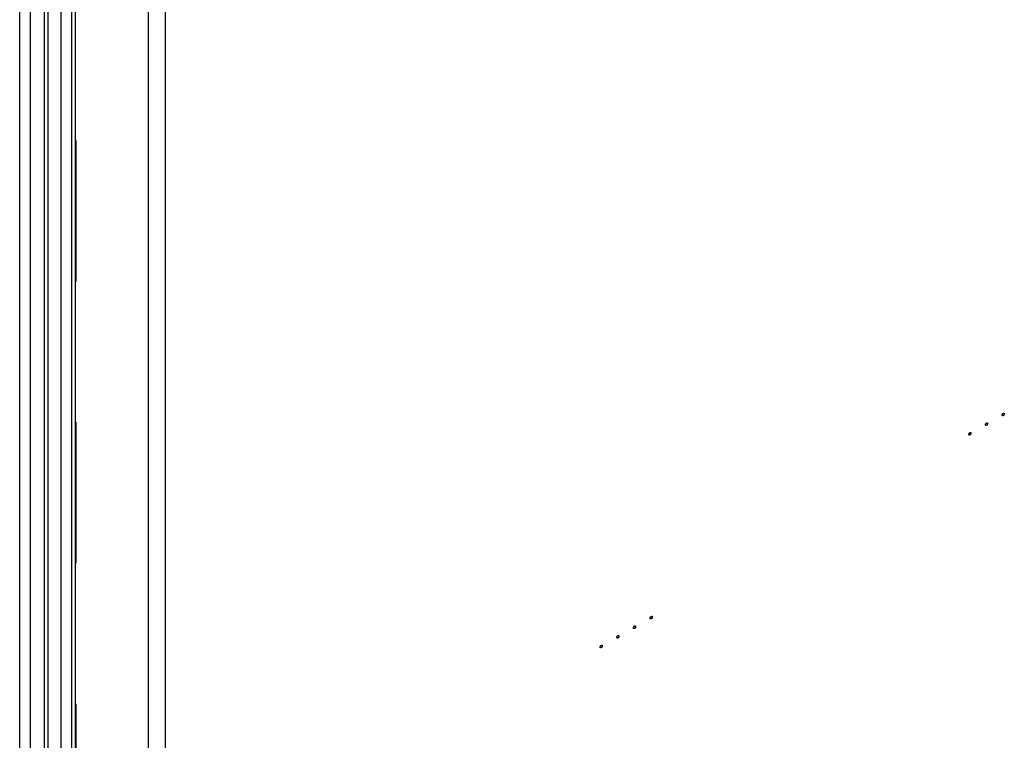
# Model space of a CAD drawing. Header units: inches. Extents: x 5 to 265, y 5 to 171.
# Tile 124 of 212: x 203 to 213, y 108 to 116. Entities that reach past the tile are written whole.
import ezdxf

# ---------------------------------------------------------------- set-up
doc = ezdxf.new("R2010")
doc.units = ezdxf.units.IN
doc.header["$LTSCALE"] = 14.96
doc.header["$MEASUREMENT"] = 0
doc.linetypes.add('HIDDEN', pattern=[0.2, 0.1, -0.1])
doc.layers.get('0').update_dxf_attribs({"linetype": 'CONTINUOUS'})
doc.layers.add('08_ALL_COSMETICS', color=7, linetype='CONTINUOUS')
doc.layers.add('DEFAULT_2', color=7, linetype='HIDDEN')

msp = doc.modelspace()

# ---------------------------------------------------------------- linework, layer by layer
at = {"color": 7, "linetype": 'Continuous'}
for p, q in [((203.9702, 129.2727), (203.9702, 63.136)), ((204.1526, 129.2727), (204.1526, 63.136)), ((202.6075, 84.3644), (202.6075, 128.5862)), ((202.7234, 84.6748), (202.7234, 128.5192)), ((202.8709, 81.7952), (202.8709, 128.4341)), ((202.9087, 81.7426), (202.9087, 128.4122)), ((203.0446, 128.3338), (203.0446, 65.826)), ((203.1609, 65.2161), (203.1609, 128.1553)), ((203.1987, 65.1634), (203.1987, 128.1362))]:
    msp.add_line(p, q, dxfattribs=at)
at = {"layer": '08_ALL_COSMETICS', "color": 7, "linetype": 'HIDDEN'}
for points in [[(213.0473, 111.6611), (213.0469, 111.6609), (213.0464, 111.6607), (213.0457, 111.6604), (213.0454, 111.6602), (213.0451, 111.6601), (213.0448, 111.66), (213.0445, 111.6599), (213.044, 111.6598), (213.0436, 111.6597), (213.0432, 111.6597), (213.043, 111.6596), (213.0427, 111.6596), (213.0424, 111.6596), (213.042, 111.6596), (213.0416, 111.6596), (213.0413, 111.6597), (213.041, 111.6596), (213.0408, 111.6598), (213.0405, 111.6599), (213.0401, 111.66), (213.0398, 111.6601), (213.0395, 111.6602), (213.0393, 111.6603), (213.0391, 111.6605), (213.0389, 111.6606), (213.0386, 111.6609), (213.0383, 111.6611), (213.0381, 111.6613), (213.0379, 111.6615), (213.0377, 111.6617), (213.0376, 111.6619), (213.0374, 111.6623), (213.0371, 111.6626), (213.037, 111.6629), (213.0368, 111.6631), (213.0368, 111.6634), (213.0366, 111.6637), (213.0365, 111.6641), (213.0364, 111.6646), (213.0363, 111.6649), (213.0362, 111.6652), (213.0362, 111.6655), (213.0361, 111.6659), (213.0361, 111.6664), (213.036, 111.6669), (213.036, 111.6673), (213.0359, 111.6676), (213.036, 111.668), (213.036, 111.6684), (213.0361, 111.669), (213.0361, 111.6695), (213.0362, 111.67), (213.0362, 111.6703), (213.0363, 111.6706), (213.0364, 111.6711), (213.0365, 111.6717), (213.0367, 111.6724), (213.0368, 111.6731), (213.0371, 111.6738), (213.0373, 111.6745), (213.0376, 111.6752), (213.0378, 111.676), (213.0382, 111.6767), (213.0386, 111.6774), (213.0389, 111.6781), (213.0393, 111.6788), (213.0397, 111.6794), (213.0401, 111.6801), (213.0406, 111.6807), (213.041, 111.6814), (213.0415, 111.682), (213.042, 111.6826), (213.0424, 111.6831), (213.0429, 111.6837), (213.0435, 111.6842), (213.044, 111.6847), (213.0444, 111.6851), (213.0448, 111.6854), (213.045, 111.6857), (213.0453, 111.6859), (213.0457, 111.6861), (213.0463, 111.6866), (213.0469, 111.687), (213.0473, 111.6872)], [(213.0473, 111.6872), (213.0476, 111.6874), (213.0482, 111.6877), (213.0488, 111.688), (213.0492, 111.6881), (213.0495, 111.6883), (213.0497, 111.6883), (213.0501, 111.6884), (213.0505, 111.6885), (213.051, 111.6886), (213.0513, 111.6887), (213.0516, 111.6888), (213.0518, 111.6887), (213.0522, 111.6887), (213.0526, 111.6887), (213.053, 111.6887), (213.0533, 111.6887), (213.0535, 111.6887), (213.0538, 111.6886), (213.054, 111.6885), (213.0544, 111.6883), (213.0548, 111.6882), (213.0551, 111.6881), (213.0553, 111.688), (213.0554, 111.6879), (213.0557, 111.6877), (213.056, 111.6874), (213.0563, 111.6872), (213.0565, 111.687), (213.0567, 111.6869), (213.0568, 111.6866), (213.057, 111.6864), (213.0572, 111.686), (213.0574, 111.6857), (213.0576, 111.6854), (213.0577, 111.6852), (213.0578, 111.685), (213.0579, 111.6846), (213.058, 111.6842), (213.0582, 111.6838), (213.0583, 111.6834), (213.0584, 111.6832), (213.0584, 111.6828), (213.0584, 111.6824), (213.0585, 111.6819), (213.0585, 111.6814), (213.0586, 111.681), (213.0586, 111.6807), (213.0586, 111.6804), (213.0585, 111.6799), (213.0585, 111.6794), (213.0584, 111.6788), (213.0584, 111.6784), (213.0584, 111.678), (213.0583, 111.6777), (213.0582, 111.6772), (213.0581, 111.6766), (213.0579, 111.6759), (213.0578, 111.6752), (213.0575, 111.6745), (213.0572, 111.6738), (213.0569, 111.6731), (213.0567, 111.6724), (213.0563, 111.6717), (213.056, 111.671), (213.0556, 111.6703), (213.0553, 111.6695), (213.0548, 111.6689), (213.0544, 111.6682), (213.054, 111.6676), (213.0536, 111.6669), (213.0531, 111.6664), (213.0526, 111.6658), (213.0521, 111.6652), (213.0516, 111.6646), (213.0511, 111.6641), (213.0506, 111.6636), (213.0501, 111.6632), (213.0498, 111.6629), (213.0495, 111.6626), (213.0492, 111.6625), (213.0489, 111.6622), (213.0482, 111.6617), (213.0476, 111.6614), (213.0473, 111.6611)], [(212.8705, 111.559), (212.8701, 111.5589), (212.8696, 111.5586), (212.8689, 111.5583), (212.8686, 111.5582), (212.8683, 111.558), (212.868, 111.558), (212.8677, 111.5579), (212.8672, 111.5578), (212.8668, 111.5577), (212.8665, 111.5576), (212.8662, 111.5575), (212.8659, 111.5576), (212.8656, 111.5576), (212.8652, 111.5576), (212.8648, 111.5576), (212.8645, 111.5576), (212.8642, 111.5576), (212.864, 111.5577), (212.8637, 111.5578), (212.8634, 111.5579), (212.863, 111.5581), (212.8627, 111.5582), (212.8625, 111.5582), (212.8623, 111.5584), (212.8621, 111.5586), (212.8618, 111.5588), (212.8615, 111.5591), (212.8613, 111.5593), (212.8611, 111.5594), (212.861, 111.5596), (212.8608, 111.5599), (212.8606, 111.5602), (212.8604, 111.5606), (212.8602, 111.5609), (212.86, 111.561), (212.86, 111.5613), (212.8599, 111.5617), (212.8597, 111.5621), (212.8596, 111.5625), (212.8595, 111.5629), (212.8594, 111.5631), (212.8594, 111.5634), (212.8593, 111.5638), (212.8593, 111.5643), (212.8592, 111.5649), (212.8592, 111.5653), (212.8592, 111.5656), (212.8592, 111.5659), (212.8592, 111.5663), (212.8593, 111.5669), (212.8593, 111.5675), (212.8594, 111.5679), (212.8594, 111.5682), (212.8595, 111.5686), (212.8596, 111.5691), (212.8597, 111.5696), (212.8599, 111.5703), (212.86, 111.571), (212.8603, 111.5718), (212.8606, 111.5725), (212.8608, 111.5732), (212.861, 111.5739), (212.8614, 111.5746), (212.8618, 111.5753), (212.8621, 111.576), (212.8625, 111.5767), (212.8629, 111.5774), (212.8633, 111.578), (212.8638, 111.5787), (212.8642, 111.5793), (212.8647, 111.5799), (212.8652, 111.5805), (212.8657, 111.5811), (212.8661, 111.5817), (212.8667, 111.5821), (212.8672, 111.5826), (212.8676, 111.583), (212.868, 111.5834), (212.8683, 111.5836), (212.8685, 111.5838), (212.8689, 111.5841), (212.8696, 111.5845), (212.8701, 111.5849), (212.8705, 111.5852)], [(212.8705, 111.5852), (212.8709, 111.5853), (212.8714, 111.5856), (212.8721, 111.5859), (212.8724, 111.5861), (212.8727, 111.5862), (212.873, 111.5862), (212.8733, 111.5863), (212.8738, 111.5864), (212.8742, 111.5865), (212.8745, 111.5866), (212.8748, 111.5867), (212.8751, 111.5867), (212.8754, 111.5867), (212.8758, 111.5866), (212.8762, 111.5866), (212.8765, 111.5866), (212.8768, 111.5866), (212.877, 111.5865), (212.8773, 111.5864), (212.8776, 111.5863), (212.878, 111.5861), (212.8783, 111.586), (212.8785, 111.586), (212.8787, 111.5858), (212.8789, 111.5856), (212.8792, 111.5854), (212.8795, 111.5851), (212.8797, 111.5849), (212.8799, 111.5848), (212.88, 111.5846), (212.8802, 111.5843), (212.8804, 111.584), (212.8806, 111.5836), (212.8808, 111.5834), (212.881, 111.5832), (212.881, 111.5829), (212.8811, 111.5826), (212.8813, 111.5821), (212.8814, 111.5817), (212.8815, 111.5813), (212.8816, 111.5811), (212.8816, 111.5808), (212.8817, 111.5804), (212.8817, 111.5799), (212.8818, 111.5794), (212.8818, 111.5789), (212.8818, 111.5786), (212.8818, 111.5783), (212.8818, 111.5779), (212.8817, 111.5773), (212.8817, 111.5768), (212.8816, 111.5763), (212.8816, 111.576), (212.8815, 111.5756), (212.8814, 111.5752), (212.8813, 111.5746), (212.8811, 111.5739), (212.881, 111.5732), (212.8807, 111.5725), (212.8804, 111.5717), (212.8802, 111.571), (212.88, 111.5703), (212.8796, 111.5696), (212.8792, 111.5689), (212.8788, 111.5682), (212.8785, 111.5675), (212.8781, 111.5668), (212.8776, 111.5662), (212.8772, 111.5655), (212.8768, 111.5649), (212.8763, 111.5643), (212.8758, 111.5637), (212.8753, 111.5631), (212.8749, 111.5625), (212.8743, 111.5621), (212.8738, 111.5616), (212.8734, 111.5612), (212.873, 111.5608), (212.8727, 111.5606), (212.8725, 111.5604), (212.8721, 111.5601), (212.8714, 111.5597), (212.8709, 111.5593), (212.8705, 111.559)], [(212.6937, 111.457), (212.6934, 111.4568), (212.6928, 111.4566), (212.6922, 111.4563), (212.6918, 111.4561), (212.6915, 111.4559), (212.6913, 111.4559), (212.6909, 111.4558), (212.6905, 111.4557), (212.69, 111.4556), (212.6897, 111.4555), (212.6894, 111.4555), (212.6892, 111.4555), (212.6888, 111.4555), (212.6884, 111.4555), (212.688, 111.4555), (212.6877, 111.4555), (212.6875, 111.4555), (212.6872, 111.4556), (212.687, 111.4557), (212.6866, 111.4559), (212.6862, 111.456), (212.6859, 111.4561), (212.6857, 111.4562), (212.6856, 111.4563), (212.6853, 111.4565), (212.685, 111.4568), (212.6847, 111.457), (212.6845, 111.4572), (212.6843, 111.4573), (212.6842, 111.4576), (212.684, 111.4578), (212.6838, 111.4582), (212.6836, 111.4585), (212.6834, 111.4588), (212.6833, 111.459), (212.6832, 111.4593), (212.6831, 111.4596), (212.683, 111.46), (212.6828, 111.4605), (212.6827, 111.4608), (212.6826, 111.461), (212.6826, 111.4614), (212.6826, 111.4618), (212.6825, 111.4623), (212.6825, 111.4628), (212.6824, 111.4632), (212.6824, 111.4635), (212.6824, 111.4638), (212.6825, 111.4643), (212.6825, 111.4648), (212.6826, 111.4654), (212.6826, 111.4658), (212.6826, 111.4662), (212.6827, 111.4665), (212.6828, 111.467), (212.6829, 111.4676), (212.6831, 111.4683), (212.6832, 111.469), (212.6835, 111.4697), (212.6838, 111.4704), (212.684, 111.4711), (212.6843, 111.4718), (212.6847, 111.4725), (212.685, 111.4732), (212.6854, 111.4739), (212.6857, 111.4747), (212.6862, 111.4753), (212.6866, 111.476), (212.687, 111.4766), (212.6874, 111.4773), (212.6879, 111.4778), (212.6884, 111.4784), (212.6889, 111.479), (212.6894, 111.4796), (212.6899, 111.4801), (212.6904, 111.4806), (212.6909, 111.481), (212.6912, 111.4813), (212.6915, 111.4816), (212.6918, 111.4817), (212.6921, 111.482), (212.6928, 111.4825), (212.6934, 111.4828), (212.6937, 111.4831)], [(212.6937, 111.4831), (212.6941, 111.4833), (212.6946, 111.4835), (212.6953, 111.4838), (212.6956, 111.484), (212.6959, 111.4841), (212.6962, 111.4842), (212.6965, 111.4843), (212.697, 111.4844), (212.6974, 111.4845), (212.6978, 111.4845), (212.698, 111.4846), (212.6983, 111.4846), (212.6986, 111.4846), (212.699, 111.4846), (212.6994, 111.4846), (212.6997, 111.4845), (212.7, 111.4846), (212.7002, 111.4845), (212.7005, 111.4844), (212.7009, 111.4842), (212.7012, 111.4841), (212.7015, 111.484), (212.7017, 111.4839), (212.7019, 111.4837), (212.7021, 111.4836), (212.7024, 111.4833), (212.7027, 111.4831), (212.7029, 111.4829), (212.7031, 111.4828), (212.7033, 111.4825), (212.7034, 111.4823), (212.7036, 111.4819), (212.7039, 111.4816), (212.704, 111.4813), (212.7042, 111.4811), (212.7042, 111.4808), (212.7044, 111.4805), (212.7045, 111.4801), (212.7046, 111.4796), (212.7047, 111.4793), (212.7048, 111.479), (212.7048, 111.4787), (212.7049, 111.4783), (212.7049, 111.4778), (212.705, 111.4773), (212.705, 111.4769), (212.7051, 111.4766), (212.705, 111.4762), (212.705, 111.4758), (212.7049, 111.4752), (212.7049, 111.4747), (212.7048, 111.4742), (212.7048, 111.4739), (212.7047, 111.4736), (212.7046, 111.4731), (212.7045, 111.4725), (212.7043, 111.4718), (212.7042, 111.4711), (212.7039, 111.4704), (212.7037, 111.4697), (212.7034, 111.469), (212.7032, 111.4683), (212.7028, 111.4675), (212.7024, 111.4668), (212.7021, 111.4661), (212.7017, 111.4654), (212.7013, 111.4648), (212.7009, 111.4641), (212.7004, 111.4635), (212.7, 111.4628), (212.6995, 111.4622), (212.699, 111.4617), (212.6986, 111.4611), (212.6981, 111.4605), (212.6975, 111.46), (212.697, 111.4595), (212.6966, 111.4591), (212.6962, 111.4588), (212.696, 111.4585), (212.6957, 111.4583), (212.6953, 111.4581), (212.6947, 111.4576), (212.6941, 111.4572), (212.6937, 111.457)], [(209.3109, 109.5039), (209.3106, 109.5038), (209.31, 109.5035), (209.3094, 109.5032), (209.309, 109.5031), (209.3087, 109.5029), (209.3085, 109.5029), (209.3081, 109.5028), (209.3077, 109.5027), (209.3072, 109.5026), (209.3069, 109.5025), (209.3066, 109.5024), (209.3064, 109.5024), (209.3061, 109.5025), (209.3057, 109.5025), (209.3052, 109.5025), (209.3049, 109.5025), (209.3047, 109.5025), (209.3045, 109.5026), (209.3042, 109.5027), (209.3038, 109.5028), (209.3034, 109.503), (209.3032, 109.5031), (209.3029, 109.5031), (209.3028, 109.5033), (209.3025, 109.5035), (209.3022, 109.5037), (209.3019, 109.504), (209.3017, 109.5042), (209.3015, 109.5043), (209.3014, 109.5045), (209.3012, 109.5048), (209.301, 109.5051), (209.3008, 109.5055), (209.3006, 109.5058), (209.3005, 109.5059), (209.3004, 109.5062), (209.3003, 109.5066), (209.3002, 109.507), (209.3, 109.5074), (209.2999, 109.5078), (209.2998, 109.508), (209.2998, 109.5083), (209.2998, 109.5087), (209.2997, 109.5092), (209.2997, 109.5098), (209.2997, 109.5102), (209.2996, 109.5105), (209.2997, 109.5108), (209.2997, 109.5112), (209.2997, 109.5118), (209.2998, 109.5124), (209.2998, 109.5128), (209.2998, 109.5131), (209.2999, 109.5135), (209.3, 109.514), (209.3002, 109.5145), (209.3003, 109.5152), (209.3004, 109.5159), (209.3007, 109.5167), (209.301, 109.5174), (209.3013, 109.5181), (209.3015, 109.5188), (209.3019, 109.5195), (209.3022, 109.5202), (209.3026, 109.5209), (209.3029, 109.5216), (209.3034, 109.5223), (209.3038, 109.5229), (209.3042, 109.5236), (209.3046, 109.5242), (209.3051, 109.5248), (209.3056, 109.5254), (209.3061, 109.526), (209.3066, 109.5266), (209.3071, 109.527), (209.3076, 109.5275), (209.3081, 109.5279), (209.3084, 109.5283), (209.3087, 109.5285), (209.309, 109.5287), (209.3094, 109.529), (209.31, 109.5294), (209.3106, 109.5298), (209.3109, 109.5301)], [(209.3109, 109.5301), (209.3113, 109.5302), (209.3119, 109.5305), (209.3125, 109.5308), (209.3129, 109.531), (209.3131, 109.5311), (209.3134, 109.5311), (209.3138, 109.5312), (209.3142, 109.5313), (209.3146, 109.5314), (209.315, 109.5315), (209.3153, 109.5316), (209.3155, 109.5316), (209.3158, 109.5316), (209.3162, 109.5315), (209.3166, 109.5315), (209.317, 109.5315), (209.3172, 109.5315), (209.3174, 109.5314), (209.3177, 109.5313), (209.3181, 109.5312), (209.3184, 109.531), (209.3187, 109.5309), (209.319, 109.5309), (209.3191, 109.5307), (209.3193, 109.5305), (209.3196, 109.5303), (209.3199, 109.53), (209.3202, 109.5298), (209.3204, 109.5297), (209.3205, 109.5295), (209.3206, 109.5292), (209.3209, 109.5289), (209.3211, 109.5285), (209.3212, 109.5283), (209.3214, 109.5281), (209.3215, 109.5278), (209.3216, 109.5275), (209.3217, 109.527), (209.3218, 109.5266), (209.3219, 109.5262), (209.322, 109.526), (209.3221, 109.5257), (209.3221, 109.5253), (209.3221, 109.5248), (209.3222, 109.5243), (209.3222, 109.5238), (209.3223, 109.5235), (209.3222, 109.5232), (209.3222, 109.5228), (209.3221, 109.5222), (209.3221, 109.5216), (209.3221, 109.5212), (209.3221, 109.5209), (209.322, 109.5205), (209.3219, 109.5201), (209.3217, 109.5195), (209.3216, 109.5188), (209.3214, 109.5181), (209.3211, 109.5174), (209.3209, 109.5166), (209.3206, 109.5159), (209.3204, 109.5152), (209.32, 109.5145), (209.3197, 109.5138), (209.3193, 109.5131), (209.319, 109.5124), (209.3185, 109.5117), (209.3181, 109.5111), (209.3177, 109.5104), (209.3172, 109.5098), (209.3167, 109.5092), (209.3163, 109.5086), (209.3158, 109.508), (209.3153, 109.5074), (209.3148, 109.507), (209.3142, 109.5065), (209.3138, 109.5061), (209.3134, 109.5057), (209.3132, 109.5055), (209.3129, 109.5053), (209.3125, 109.505), (209.3119, 109.5046), (209.3113, 109.5042), (209.3109, 109.5039)], [(209.1342, 109.4019), (209.1338, 109.4017), (209.1332, 109.4015), (209.1326, 109.4012), (209.1322, 109.401), (209.132, 109.4008), (209.1317, 109.4008), (209.1313, 109.4007), (209.1309, 109.4006), (209.1305, 109.4005), (209.1301, 109.4004), (209.1298, 109.4004), (209.1296, 109.4004), (209.1293, 109.4004), (209.1289, 109.4004), (209.1285, 109.4004), (209.1281, 109.4004), (209.1279, 109.4004), (209.1277, 109.4005), (209.1274, 109.4006), (209.127, 109.4008), (209.1267, 109.4009), (209.1264, 109.401), (209.1262, 109.4011), (209.126, 109.4012), (209.1258, 109.4014), (209.1255, 109.4017), (209.1252, 109.4019), (209.1249, 109.4021), (209.1247, 109.4022), (209.1246, 109.4025), (209.1245, 109.4027), (209.1242, 109.4031), (209.124, 109.4034), (209.1239, 109.4037), (209.1237, 109.4039), (209.1236, 109.4042), (209.1235, 109.4045), (209.1234, 109.4049), (209.1233, 109.4054), (209.1232, 109.4057), (209.1231, 109.4059), (209.123, 109.4063), (209.123, 109.4067), (209.123, 109.4072), (209.1229, 109.4077), (209.1229, 109.4081), (209.1228, 109.4084), (209.1229, 109.4087), (209.1229, 109.4092), (209.123, 109.4097), (209.123, 109.4103), (209.123, 109.4107), (209.123, 109.4111), (209.1231, 109.4114), (209.1232, 109.4119), (209.1234, 109.4125), (209.1236, 109.4132), (209.1237, 109.4139), (209.124, 109.4146), (209.1242, 109.4153), (209.1245, 109.416), (209.1247, 109.4167), (209.1251, 109.4174), (209.1254, 109.4181), (209.1258, 109.4188), (209.1261, 109.4196), (209.1266, 109.4202), (209.127, 109.4209), (209.1274, 109.4215), (209.1279, 109.4222), (209.1284, 109.4227), (209.1288, 109.4233), (209.1293, 109.4239), (209.1298, 109.4245), (209.1303, 109.425), (209.1309, 109.4255), (209.1313, 109.4259), (209.1317, 109.4262), (209.1319, 109.4265), (209.1322, 109.4266), (209.1326, 109.4269), (209.1332, 109.4274), (209.1338, 109.4277), (209.1342, 109.428)], [(209.1342, 109.428), (209.1345, 109.4282), (209.1351, 109.4284), (209.1357, 109.4287), (209.1361, 109.4289), (209.1364, 109.429), (209.1366, 109.4291), (209.137, 109.4292), (209.1374, 109.4293), (209.1379, 109.4294), (209.1382, 109.4294), (209.1385, 109.4295), (209.1387, 109.4295), (209.139, 109.4295), (209.1394, 109.4295), (209.1399, 109.4295), (209.1402, 109.4294), (209.1404, 109.4295), (209.1406, 109.4294), (209.1409, 109.4293), (209.1413, 109.4291), (209.1417, 109.429), (209.1419, 109.4289), (209.1422, 109.4288), (209.1423, 109.4286), (209.1426, 109.4285), (209.1429, 109.4282), (209.1432, 109.428), (209.1434, 109.4278), (209.1436, 109.4277), (209.1437, 109.4274), (209.1439, 109.4272), (209.1441, 109.4268), (209.1443, 109.4265), (209.1445, 109.4262), (209.1446, 109.426), (209.1447, 109.4257), (209.1448, 109.4254), (209.1449, 109.425), (209.1451, 109.4245), (209.1452, 109.4242), (209.1453, 109.4239), (209.1453, 109.4236), (209.1453, 109.4232), (209.1454, 109.4227), (209.1454, 109.4222), (209.1454, 109.4218), (209.1455, 109.4215), (209.1454, 109.4211), (209.1454, 109.4207), (209.1454, 109.4201), (209.1453, 109.4196), (209.1453, 109.4191), (209.1453, 109.4188), (209.1452, 109.4185), (209.1451, 109.418), (209.1449, 109.4174), (209.1448, 109.4167), (209.1447, 109.416), (209.1444, 109.4153), (209.1441, 109.4146), (209.1438, 109.4139), (209.1436, 109.4132), (209.1432, 109.4124), (209.1429, 109.4117), (209.1425, 109.411), (209.1422, 109.4103), (209.1417, 109.4097), (209.1413, 109.409), (209.1409, 109.4084), (209.1405, 109.4077), (209.14, 109.4071), (209.1395, 109.4066), (209.139, 109.406), (209.1385, 109.4054), (209.138, 109.4049), (209.1375, 109.4044), (209.137, 109.404), (209.1367, 109.4037), (209.1364, 109.4034), (209.1361, 109.4032), (209.1357, 109.403), (209.1351, 109.4025), (209.1345, 109.4021), (209.1342, 109.4019)], [(208.9574, 109.2998), (208.957, 109.2996), (208.9565, 109.2994), (208.9558, 109.2991), (208.9555, 109.2989), (208.9552, 109.2988), (208.9549, 109.2987), (208.9546, 109.2987), (208.9541, 109.2986), (208.9537, 109.2985), (208.9533, 109.2984), (208.9531, 109.2983), (208.9528, 109.2983), (208.9525, 109.2983), (208.9521, 109.2984), (208.9517, 109.2984), (208.9514, 109.2984), (208.9511, 109.2984), (208.9509, 109.2985), (208.9506, 109.2986), (208.9503, 109.2987), (208.9499, 109.2988), (208.9496, 109.2989), (208.9494, 109.299), (208.9492, 109.2992), (208.949, 109.2994), (208.9487, 109.2996), (208.9484, 109.2998), (208.9482, 109.3), (208.948, 109.3002), (208.9479, 109.3004), (208.9477, 109.3007), (208.9475, 109.301), (208.9472, 109.3013), (208.9471, 109.3016), (208.9469, 109.3018), (208.9469, 109.3021), (208.9468, 109.3024), (208.9466, 109.3029), (208.9465, 109.3033), (208.9464, 109.3036), (208.9463, 109.3039), (208.9463, 109.3042), (208.9462, 109.3046), (208.9462, 109.3051), (208.9461, 109.3056), (208.9461, 109.306), (208.9461, 109.3063), (208.9461, 109.3067), (208.9461, 109.3071), (208.9462, 109.3077), (208.9462, 109.3082), (208.9463, 109.3087), (208.9463, 109.309), (208.9464, 109.3094), (208.9465, 109.3098), (208.9466, 109.3104), (208.9468, 109.3111), (208.9469, 109.3118), (208.9472, 109.3125), (208.9474, 109.3132), (208.9477, 109.314), (208.9479, 109.3147), (208.9483, 109.3154), (208.9487, 109.3161), (208.949, 109.3168), (208.9494, 109.3175), (208.9498, 109.3181), (208.9502, 109.3188), (208.9507, 109.3194), (208.9511, 109.3201), (208.9516, 109.3207), (208.9521, 109.3213), (208.9526, 109.3218), (208.953, 109.3225), (208.9536, 109.3229), (208.9541, 109.3234), (208.9545, 109.3238), (208.9549, 109.3241), (208.9551, 109.3244), (208.9554, 109.3246), (208.9558, 109.3248), (208.9565, 109.3253), (208.957, 109.3257), (208.9574, 109.3259)], [(208.9574, 109.3259), (208.9578, 109.3261), (208.9583, 109.3264), (208.9589, 109.3267), (208.9593, 109.3268), (208.9596, 109.327), (208.9598, 109.327), (208.9602, 109.3271), (208.9606, 109.3272), (208.9611, 109.3273), (208.9614, 109.3274), (208.9617, 109.3275), (208.9619, 109.3274), (208.9623, 109.3274), (208.9627, 109.3274), (208.9631, 109.3274), (208.9634, 109.3274), (208.9637, 109.3274), (208.9639, 109.3273), (208.9642, 109.3272), (208.9645, 109.3271), (208.9649, 109.3269), (208.9652, 109.3268), (208.9654, 109.3268), (208.9656, 109.3266), (208.9658, 109.3264), (208.9661, 109.3262), (208.9664, 109.3259), (208.9666, 109.3257), (208.9668, 109.3256), (208.9669, 109.3254), (208.9671, 109.3251), (208.9673, 109.3248), (208.9675, 109.3244), (208.9677, 109.3241), (208.9678, 109.3239), (208.9679, 109.3237), (208.968, 109.3233), (208.9682, 109.3229), (208.9683, 109.3225), (208.9684, 109.3221), (208.9685, 109.3219), (208.9685, 109.3216), (208.9685, 109.3212), (208.9686, 109.3206), (208.9686, 109.3201), (208.9687, 109.3197), (208.9687, 109.3194), (208.9687, 109.3191), (208.9686, 109.3186), (208.9686, 109.3181), (208.9686, 109.3175), (208.9685, 109.3171), (208.9685, 109.3168), (208.9684, 109.3164), (208.9683, 109.3159), (208.9682, 109.3153), (208.968, 109.3146), (208.9679, 109.3139), (208.9676, 109.3132), (208.9673, 109.3125), (208.9671, 109.3118), (208.9668, 109.3111), (208.9664, 109.3104), (208.9661, 109.3097), (208.9657, 109.309), (208.9654, 109.3082), (208.965, 109.3076), (208.9645, 109.307), (208.9641, 109.3063), (208.9637, 109.3056), (208.9632, 109.3051), (208.9627, 109.3045), (208.9622, 109.3039), (208.9617, 109.3033), (208.9612, 109.3028), (208.9607, 109.3023), (208.9602, 109.3019), (208.9599, 109.3016), (208.9596, 109.3014), (208.9593, 109.3012), (208.959, 109.3009), (208.9583, 109.3005), (208.9578, 109.3001), (208.9574, 109.2998)], [(208.7806, 109.1978), (208.7802, 109.1976), (208.7797, 109.1973), (208.7791, 109.197), (208.7787, 109.1969), (208.7784, 109.1967), (208.7781, 109.1967), (208.7778, 109.1966), (208.7774, 109.1965), (208.7769, 109.1964), (208.7766, 109.1963), (208.7763, 109.1962), (208.7761, 109.1963), (208.7757, 109.1963), (208.7753, 109.1963), (208.7749, 109.1963), (208.7746, 109.1963), (208.7743, 109.1963), (208.7741, 109.1964), (208.7738, 109.1965), (208.7735, 109.1966), (208.7731, 109.1968), (208.7728, 109.1969), (208.7726, 109.1969), (208.7724, 109.1971), (208.7722, 109.1973), (208.7719, 109.1975), (208.7716, 109.1978), (208.7714, 109.198), (208.7712, 109.1981), (208.7711, 109.1983), (208.7709, 109.1986), (208.7707, 109.1989), (208.7705, 109.1993), (208.7703, 109.1996), (208.7702, 109.1998), (208.7701, 109.2), (208.77, 109.2004), (208.7698, 109.2008), (208.7697, 109.2012), (208.7696, 109.2016), (208.7695, 109.2018), (208.7695, 109.2021), (208.7695, 109.2025), (208.7694, 109.2031), (208.7694, 109.2036), (208.7693, 109.204), (208.7693, 109.2043), (208.7693, 109.2046), (208.7694, 109.2051), (208.7694, 109.2056), (208.7694, 109.2062), (208.7695, 109.2066), (208.7695, 109.2069), (208.7696, 109.2073), (208.7697, 109.2078), (208.7698, 109.2084), (208.77, 109.2091), (208.7701, 109.2098), (208.7704, 109.2105), (208.7707, 109.2112), (208.7709, 109.2119), (208.7712, 109.2126), (208.7716, 109.2133), (208.7719, 109.214), (208.7723, 109.2147), (208.7726, 109.2155), (208.773, 109.2161), (208.7735, 109.2167), (208.7739, 109.2174), (208.7743, 109.2181), (208.7748, 109.2186), (208.7753, 109.2192), (208.7758, 109.2198), (208.7763, 109.2204), (208.7768, 109.2209), (208.7773, 109.2214), (208.7778, 109.2218), (208.7781, 109.2221), (208.7784, 109.2223), (208.7787, 109.2225), (208.779, 109.2228), (208.7797, 109.2232), (208.7802, 109.2236), (208.7806, 109.2239)], [(208.7806, 109.2239), (208.781, 109.2241), (208.7815, 109.2243), (208.7822, 109.2246), (208.7825, 109.2248), (208.7828, 109.2249), (208.7831, 109.225), (208.7834, 109.225), (208.7839, 109.2251), (208.7843, 109.2252), (208.7847, 109.2253), (208.7849, 109.2254), (208.7852, 109.2254), (208.7855, 109.2254), (208.7859, 109.2253), (208.7863, 109.2253), (208.7866, 109.2253), (208.7869, 109.2253), (208.7871, 109.2252), (208.7874, 109.2251), (208.7877, 109.225), (208.7881, 109.2249), (208.7884, 109.2248), (208.7886, 109.2247), (208.7888, 109.2245), (208.789, 109.2243), (208.7893, 109.2241), (208.7896, 109.2239), (208.7898, 109.2237), (208.79, 109.2235), (208.7901, 109.2233), (208.7903, 109.223), (208.7905, 109.2227), (208.7908, 109.2224), (208.7909, 109.2221), (208.7911, 109.2219), (208.7911, 109.2216), (208.7912, 109.2213), (208.7914, 109.2208), (208.7915, 109.2204), (208.7916, 109.2201), (208.7917, 109.2198), (208.7917, 109.2195), (208.7918, 109.2191), (208.7918, 109.2186), (208.7919, 109.2181), (208.7919, 109.2177), (208.7919, 109.2174), (208.7919, 109.217), (208.7919, 109.2166), (208.7918, 109.216), (208.7918, 109.2155), (208.7917, 109.215), (208.7917, 109.2147), (208.7916, 109.2143), (208.7915, 109.2139), (208.7914, 109.2133), (208.7912, 109.2126), (208.7911, 109.2119), (208.7908, 109.2112), (208.7906, 109.2105), (208.7903, 109.2097), (208.7901, 109.209), (208.7897, 109.2083), (208.7893, 109.2076), (208.789, 109.2069), (208.7886, 109.2062), (208.7882, 109.2056), (208.7878, 109.2049), (208.7873, 109.2043), (208.7869, 109.2036), (208.7864, 109.203), (208.7859, 109.2024), (208.7854, 109.2019), (208.785, 109.2012), (208.7844, 109.2008), (208.7839, 109.2003), (208.7835, 109.1999), (208.7831, 109.1996), (208.7829, 109.1993), (208.7826, 109.1991), (208.7822, 109.1989), (208.7815, 109.1984), (208.781, 109.198), (208.7806, 109.1978)]]:
    msp.add_open_spline(points, degree=3, knots=[0, 0, 0, 0, 0.03125, 0.046875, 0.0546875, 0.0625, 0.0703125, 0.078125, 0.09375, 0.109375, 0.1171875, 0.125, 0.1328125, 0.140625, 0.15625, 0.171875, 0.1796875, 0.1875, 0.1953125, 0.203125, 0.21875, 0.234375, 0.2421875, 0.25, 0.2578125, 0.265625, 0.28125, 0.296875, 0.3046875, 0.3125, 0.3203125, 0.328125, 0.34375, 0.359375, 0.3671875, 0.375, 0.3828125, 0.390625, 0.40625, 0.421875, 0.4296875, 0.4375, 0.4453125, 0.453125, 0.46875, 0.484375, 0.4921875, 0.5, 0.5078125, 0.515625, 0.53125, 0.546875, 0.5546875, 0.5625, 0.5703125, 0.578125, 0.59375, 0.609375, 0.625, 0.640625, 0.65625, 0.671875, 0.6875, 0.703125, 0.71875, 0.734375, 0.75, 0.765625, 0.78125, 0.796875, 0.8125, 0.828125, 0.84375, 0.859375, 0.875, 0.890625, 0.90625, 0.921875, 0.9296875, 0.9375, 0.9453125, 0.953125, 0.96875, 1, 1, 1, 1], dxfattribs=at)
at = {"layer": 'DEFAULT_2', "color": 7, "linetype": 'HIDDEN'}
msp.add_line((203.2079, 65.2161), (203.2079, 128.1888), dxfattribs=at)

doc.saveas('drawing.dxf')
